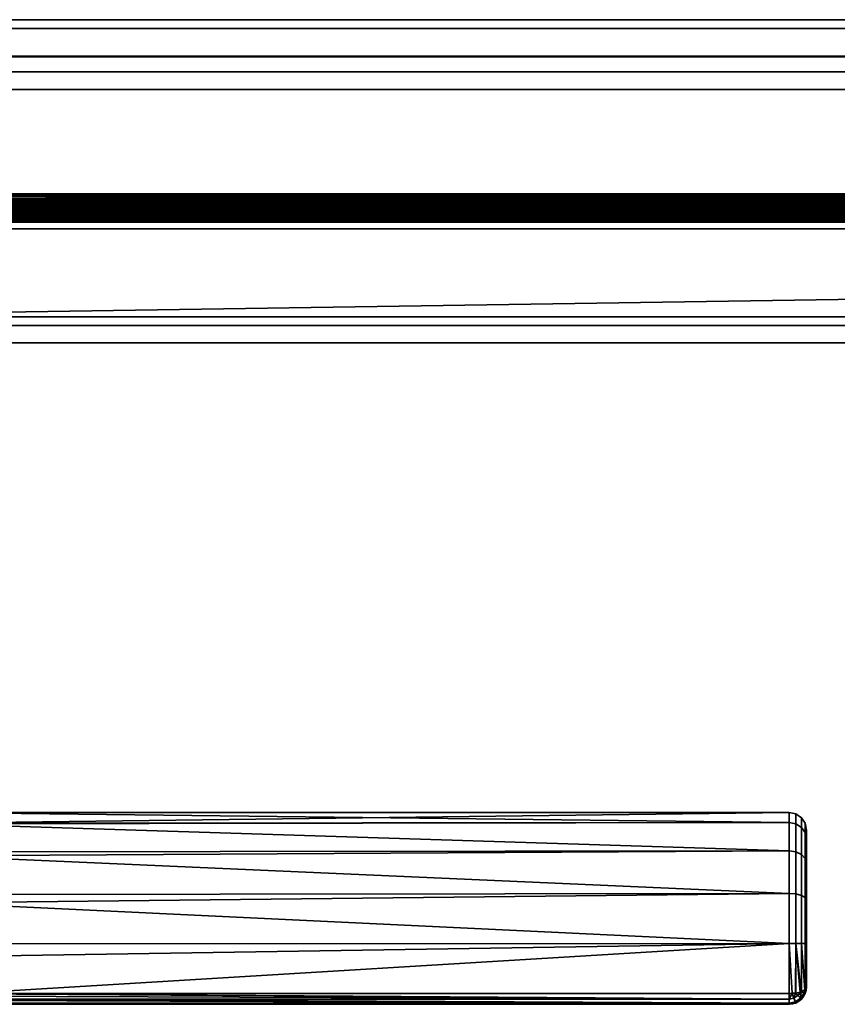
# Model space of a CAD drawing. Header units: millimetres. Extents: x -490 to 6690, y -115 to 132.
# Tile 256 of 256: x 1231 to 1325, y -115 to -2. Entities that reach past the tile are written whole.
import ezdxf

# ---------------------------------------------------------------- set-up
doc = ezdxf.new("R2010")
doc.units = ezdxf.units.MM
doc.layers.add('151', color=7, linetype='Continuous', true_color=0xffffff)

# ---------------------------------------------------------------- blocks, each defined once
blk = doc.blocks.new('UG_SURFACE_002')
at = {"layer": '151', "color": 252, "linetype": 'Continuous', "lineweight": 35}
for points in [[(2040, -6.2, 2202), (2040, 113.2, 2202), (960, 113.2, 2202), (960, -6.2, 2202)], [(1110, -6.2, 2052), (1110, 113.2, 2052), (1890, 113.2, 2052), (1890, -6.2, 2052)], [(2040, -6.2, 2202), (960, -6.2, 2202), (1110, -6.2, 2052), (1890, -6.2, 2052)]]:
    blk.add_3dface(points, dxfattribs=at)
blk = doc.blocks.new('UG_SURFACE_093')
at = {"layer": '151', "color": 252, "linetype": 'Continuous', "lineweight": 35}
for points in [[(1141, -26, 2017), (1859, -26, 2017), (1859, 0, 2017), (1141, 0, 2017)], [(1141, -2), (1141, 0, 2), (1859, 0, 2), (1859, -2)], [(1141, -26), (1141, -2), (1859, -2), (1859, -26)], [(1832, -3, 1990), (1168, -3, 1990), (1169, -3, 1987.5), (1831, -3, 1987.5)], [(1831, -3, 90.5), (1169, -3, 90.5), (1168, -3, 88), (1832, -3, 88)], [(1168, -3, 88), (1168, -36.1, 88), (1832, -36.1, 88), (1832, -3, 88)], [(1832, -3, 1990), (1832, -36.1, 1990), (1168, -36.1, 1990), (1168, -3, 1990)], [(1169, -3, 1987.5), (1169, -36.1, 1987.5), (1831, -36.1, 1987.5), (1831, -3, 1987.5)], [(1831, -3, 90.5), (1831, -36.1, 90.5), (1169, -36.1, 90.5), (1169, -3, 90.5)], [(1128, -26, 2030), (1872, -26, 2030), (1859, -26, 2017), (1141, -26, 2017)], [(1141, -26), (1859, -26), (1128, -37.1)], [(1859, -26), (1872, -26), (1872, -37.1), (1128, -37.1)], [(1872, -39.1, 2030), (1872, -26, 2030), (1128, -26, 2030), (1128, -39.1, 2030)], [(1832, -36.1, 88), (1168, -36.1, 88), (1169, -36.1, 90.5), (1831, -36.1, 90.5)], [(1831, -36.1, 1987.5), (1169, -36.1, 1987.5), (1168, -36.1, 1990), (1832, -36.1, 1990)], [(1128, -37.1), (1872, -37.1), (1872, -39.1, 2), (1128, -39.1, 2)], [(1872, -39.1, 2), (1872, -39.1, 2030), (1128, -39.1, 2030), (1128, -39.1, 2)]]:
    blk.add_3dface(points, dxfattribs=at)
blk = doc.blocks.new('UG_SURFACE_101')
at = {"layer": '151', "color": 254, "linetype": 'Continuous', "lineweight": 35}
for points in [[(1319, -94.14, 1098.25), (1221, -94.22, 1098.27), (1221, -93, 1104)], [(1319, -93, 1104), (1221, -93, 1104), (1221, -94.22, 1109.73)], [(1221, -94.22, 1109.73), (1319, -94.14, 1109.75), (1319, -93, 1104)], [(1221, -93, 1104), (1319, -93, 1104), (1319, -94.14, 1098.25)], [(1319.77, -94.28, 1109.69), (1319.77, -93.15, 1104), (1319, -93, 1104), (1319, -94.14, 1109.75)], [(1319.77, -93.15, 1104), (1319.77, -94.28, 1098.31), (1319, -94.14, 1098.25), (1319, -93, 1104)], [(1320.41, -94.69, 1109.52), (1320.41, -93.59, 1104), (1319.77, -93.15, 1104), (1319.77, -94.28, 1109.69)], [(1320.41, -93.59, 1104), (1320.41, -94.69, 1098.48), (1319.77, -94.28, 1098.31), (1319.77, -93.15, 1104)], [(1320.85, -95.28, 1109.27), (1320.85, -94.23, 1104), (1320.41, -93.59, 1104), (1320.41, -94.69, 1109.52)], [(1320.85, -94.23, 1104), (1320.85, -95.28, 1098.73), (1320.41, -94.69, 1098.48), (1320.41, -93.59, 1104)], [(1221, -94.3, 1097.9), (1319, -94.14, 1098.25), (1319, -97.4, 1093.38)], [(1319, -94.14, 1109.75), (1221, -94.22, 1109.73), (1221, -94.3, 1110.1)], [(1221, -94.3, 1110.1), (1319, -97.4, 1114.62), (1319, -94.14, 1109.75)], [(1221, -94.3, 1097.9), (1221, -94.22, 1098.27), (1319, -94.14, 1098.25)], [(1319, -97.4, 1093.38), (1221, -97.52, 1093.47), (1221, -94.3, 1097.9)], [(1221, -94.3, 1110.1), (1221, -97.52, 1114.53), (1319, -97.4, 1114.62)], [(1319.77, -97.51, 1114.51), (1319.77, -94.28, 1109.69), (1319, -94.14, 1109.75), (1319, -97.4, 1114.62)], [(1319.77, -94.28, 1098.31), (1319.77, -97.51, 1093.49), (1319, -97.4, 1093.38), (1319, -94.14, 1098.25)], [(1320.41, -97.82, 1114.2), (1320.41, -94.69, 1109.52), (1319.77, -94.28, 1109.69), (1319.77, -97.51, 1114.51)], [(1320.41, -94.69, 1098.48), (1320.41, -97.82, 1093.8), (1319.77, -97.51, 1093.49), (1319.77, -94.28, 1098.31)], [(1320.85, -98.27, 1113.74), (1320.85, -95.28, 1109.27), (1320.41, -94.69, 1109.52), (1320.41, -97.82, 1114.2)], [(1320.85, -95.28, 1098.73), (1320.85, -98.27, 1094.26), (1320.41, -97.82, 1093.8), (1320.41, -94.69, 1098.48)], [(1321, -95.99, 1108.98), (1321, -95, 1104), (1320.85, -94.23, 1104), (1320.85, -95.28, 1109.27)], [(1321, -95, 1104), (1321, -95.99, 1099.02), (1320.85, -95.28, 1098.73), (1320.85, -94.23, 1104)], [(1321, -98.82, 1113.2), (1321, -95.99, 1108.98), (1320.85, -95.28, 1109.27), (1320.85, -98.27, 1113.74)], [(1321, -95.99, 1099.02), (1321, -98.82, 1094.8), (1320.85, -98.27, 1094.26), (1320.85, -95.28, 1098.73)], [(1321, -98.82, 1113.2), (1321, -98.82, 1094.8), (1321, -95.99, 1099.02), (1321, -95, 1104)], [(1321, -95, 1104), (1321, -95.99, 1108.98), (1321, -98.82, 1113.2)], [(1221, -97.96, 1092.85), (1319, -97.4, 1093.38), (1319, -102.28, 1090.13)], [(1319, -102.28, 1117.87), (1319, -97.4, 1114.62), (1221, -97.96, 1115.15)], [(1319, -97.4, 1114.62), (1221, -97.52, 1114.53), (1221, -97.96, 1115.15)], [(1221, -97.96, 1092.85), (1221, -97.52, 1093.47), (1319, -97.4, 1093.38)], [(1319, -102.28, 1090.13), (1221, -102.38, 1090.31), (1221, -97.96, 1092.85)], [(1221, -97.96, 1115.15), (1221, -102.38, 1117.69), (1319, -102.28, 1117.87)], [(1319.77, -102.34, 1117.72), (1319.77, -97.51, 1114.51), (1319, -97.4, 1114.62), (1319, -102.28, 1117.87)], [(1319.77, -97.51, 1093.49), (1319.77, -102.34, 1090.28), (1319, -102.28, 1090.13), (1319, -97.4, 1093.38)], [(1320.41, -102.5, 1117.32), (1320.41, -97.82, 1114.2), (1319.77, -97.51, 1114.51), (1319.77, -102.34, 1117.72)], [(1320.41, -97.82, 1093.8), (1320.41, -102.5, 1090.68), (1319.77, -102.34, 1090.28), (1319.77, -97.51, 1093.49)], [(1320.85, -102.75, 1116.72), (1320.85, -98.27, 1113.74), (1320.41, -97.82, 1114.2), (1320.41, -102.5, 1117.32)], [(1320.85, -98.27, 1094.26), (1320.85, -102.75, 1091.28), (1320.41, -102.5, 1090.68), (1320.41, -97.82, 1093.8)], [(1321, -103.04, 1116.02), (1321, -98.82, 1113.2), (1320.85, -98.27, 1113.74), (1320.85, -102.75, 1116.72)], [(1321, -98.82, 1094.8), (1321, -103.04, 1091.98), (1320.85, -102.75, 1091.28), (1320.85, -98.27, 1094.26)], [(1321, -98.82, 1113.2), (1321, -103.04, 1091.98), (1321, -98.82, 1094.8)], [(1321, -98.82, 1113.2), (1321, -103.04, 1116.02), (1321, -103.04, 1091.98)], [(1221, -103.36, 1089.73), (1319, -102.28, 1090.13), (1319, -108.03, 1089)], [(1319, -108.03, 1119), (1319, -102.28, 1117.87), (1221, -103.36, 1118.27)], [(1319, -102.28, 1117.87), (1221, -102.38, 1117.69), (1221, -103.36, 1118.27)], [(1221, -103.36, 1089.73), (1221, -102.38, 1090.31), (1319, -102.28, 1090.13)], [(1319.77, -108.02, 1118.85), (1319.77, -102.34, 1117.72), (1319, -102.28, 1117.87), (1319, -108.03, 1119)], [(1319.77, -102.34, 1090.28), (1319.77, -108.02, 1089.15), (1319, -108.03, 1089), (1319, -102.28, 1090.13)], [(1320.41, -108.02, 1118.41), (1320.41, -102.5, 1117.32), (1319.77, -102.34, 1117.72), (1319.77, -108.02, 1118.85)], [(1320.41, -102.5, 1090.68), (1320.41, -108.02, 1089.59), (1319.77, -108.02, 1089.15), (1319.77, -102.34, 1090.28)], [(1320.85, -108.02, 1117.77), (1320.85, -102.75, 1116.72), (1320.41, -102.5, 1117.32), (1320.41, -108.02, 1118.41)], [(1320.85, -102.75, 1091.28), (1320.85, -108.02, 1090.23), (1320.41, -108.02, 1089.59), (1320.41, -102.5, 1090.68)], [(1321, -108.02, 1117), (1321, -103.04, 1116.02), (1320.85, -102.75, 1116.72), (1320.85, -108.02, 1117.77)], [(1321, -103.04, 1091.98), (1321, -108.02, 1091), (1320.85, -108.02, 1090.23), (1320.85, -102.75, 1091.28)], [(1319, -108.03, 1089), (1221, -108.05, 1089.24), (1221, -103.36, 1089.73)], [(1221, -103.36, 1118.27), (1221, -108.05, 1118.76), (1319, -108.03, 1119)], [(1321, -103.04, 1116.02), (1321, -113, 1092), (1321, -108.02, 1091), (1321, -103.04, 1091.98)], [(1321, -103.04, 1116.02), (1321, -108.02, 1117), (1321, -113, 1116), (1321, -113, 1092)], [(1319, -108.03, 1119), (1221, -109.57, 1118.92), (1224.35, -113.77, 1117.85)], [(1319, -108.03, 1119), (1221, -108.05, 1118.76), (1221, -109.57, 1118.92)], [(1224.35, -113.77, 1090.15), (1221, -109.57, 1089.08), (1319, -108.03, 1089)], [(1221, -109.57, 1089.08), (1221, -108.05, 1089.24), (1319, -108.03, 1089)], [(1319, -108.03, 1089), (1319, -113.77, 1090.15), (1224.35, -113.77, 1090.15)], [(1224.35, -113.77, 1117.85), (1319, -113.77, 1117.85), (1319, -108.03, 1119)], [(1319, -108.03, 1089), (1319.77, -108.02, 1089.15), (1319.73, -113.71, 1090.29), (1319.34, -113.74, 1090.22)], [(1319.34, -113.74, 1117.78), (1319.73, -113.71, 1117.71), (1319.77, -108.02, 1118.85), (1319, -108.03, 1119)], [(1319, -108.03, 1119), (1319, -113.77, 1117.85), (1319.34, -113.74, 1117.78)], [(1319.34, -113.74, 1090.22), (1319, -113.77, 1090.15), (1319, -108.03, 1089)], [(1319.77, -108.02, 1089.15), (1319.77, -113.71, 1090.29), (1319.73, -113.71, 1090.29)], [(1319.73, -113.71, 1117.71), (1319.77, -113.71, 1117.71), (1319.77, -108.02, 1118.85)], [(1319.77, -108.02, 1089.15), (1320.38, -113.55, 1090.67), (1320.25, -113.59, 1090.59)], [(1319.77, -108.02, 1089.15), (1320.41, -108.02, 1089.59), (1320.41, -113.54, 1090.69), (1320.38, -113.55, 1090.67)], [(1319.77, -108.02, 1118.85), (1319.77, -113.71, 1117.71), (1320.25, -113.59, 1117.41)], [(1320.25, -113.59, 1117.41), (1320.38, -113.55, 1117.33), (1319.77, -108.02, 1118.85)], [(1320.38, -113.55, 1117.33), (1320.41, -113.54, 1117.31), (1320.41, -108.02, 1118.41), (1319.77, -108.02, 1118.85)], [(1320.25, -113.59, 1090.59), (1319.77, -113.71, 1090.29), (1319.77, -108.02, 1089.15)], [(1320.41, -108.02, 1089.59), (1320.85, -108.02, 1090.23), (1320.85, -113.29, 1091.29), (1320.81, -113.32, 1091.24)], [(1320.41, -108.02, 1118.41), (1320.41, -113.54, 1117.31), (1320.81, -113.32, 1116.76)], [(1320.81, -113.32, 1116.76), (1320.85, -113.29, 1116.71), (1320.85, -108.02, 1117.77), (1320.41, -108.02, 1118.41)], [(1320.81, -113.32, 1091.24), (1320.41, -113.54, 1090.69), (1320.41, -108.02, 1089.59)], [(1321, -113, 1116), (1321, -108.02, 1117), (1320.85, -108.02, 1117.77), (1320.85, -113.29, 1116.71)], [(1321, -108.02, 1091), (1321, -113, 1092), (1320.85, -113.29, 1091.29), (1320.85, -108.02, 1090.23)], [(1320.85, -113.75, 1116), (1321, -113, 1116), (1320.85, -113.29, 1116.71)], [(1320.85, -113.29, 1091.29), (1321, -113, 1092), (1320.85, -113.75, 1092)], [(1320.85, -113.75, 1092), (1321, -113, 1092), (1321, -113, 1116), (1320.85, -113.75, 1116)], [(1224.29, -114.07, 1117.69), (1224.21, -114.4, 1117.39), (1319, -114.41, 1117.41)], [(1319, -114.41, 1090.58), (1224.21, -114.4, 1090.61), (1224.29, -114.07, 1090.31)], [(1319, -114.41, 1117.41), (1224.35, -113.78, 1117.84), (1224.29, -114.07, 1117.69)], [(1224.29, -114.07, 1090.31), (1224.35, -113.78, 1090.16), (1319, -114.41, 1090.58)], [(1319, -114.41, 1117.41), (1319, -114.41, 1117.42), (1224.35, -113.77, 1117.85)], [(1224.35, -113.77, 1117.85), (1224.35, -113.78, 1117.84), (1319, -114.41, 1117.41)], [(1319, -114.41, 1117.42), (1319, -113.77, 1117.85), (1224.35, -113.77, 1117.85)], [(1319, -114.41, 1090.58), (1224.35, -113.78, 1090.16), (1224.35, -113.77, 1090.15)], [(1224.35, -113.77, 1090.15), (1319, -113.77, 1090.15), (1319, -114.41, 1090.58)], [(1319, -114.41, 1117.42), (1319.54, -114.3, 1117.42), (1319.34, -113.74, 1117.78)], [(1319.34, -113.74, 1117.78), (1319, -113.77, 1117.85), (1319, -114.41, 1117.42)], [(1319, -114.41, 1090.58), (1319, -113.77, 1090.15), (1319.34, -113.74, 1090.22)], [(1319.34, -113.74, 1090.22), (1319.54, -114.3, 1090.58), (1319, -114.41, 1090.58)], [(1319.73, -113.71, 1117.71), (1319.34, -113.74, 1117.78), (1319.54, -114.3, 1117.42)], [(1319.54, -114.3, 1090.58), (1319.34, -113.74, 1090.22), (1319.73, -113.71, 1090.29)], [(1319.54, -114.3, 1117.42), (1320, -113.99, 1117.42), (1319.73, -113.71, 1117.71)], [(1319.73, -113.71, 1090.29), (1320, -113.99, 1090.58), (1319.54, -114.3, 1090.58)], [(1320, -113.99, 1117.42), (1319.54, -114.3, 1117.42), (1319.71, -114.7, 1116.77), (1320.31, -114.3, 1116.77)], [(1320.31, -114.3, 1091.23), (1319.71, -114.7, 1091.23), (1319.54, -114.3, 1090.58), (1320, -113.99, 1090.58)], [(1319.77, -113.71, 1117.71), (1319.73, -113.71, 1117.71), (1320, -113.99, 1117.42)], [(1320, -113.99, 1090.58), (1319.73, -113.71, 1090.29), (1319.77, -113.71, 1090.29)], [(1320, -113.99, 1117.42), (1320.25, -113.59, 1117.41), (1319.77, -113.71, 1117.71)], [(1319.77, -113.71, 1090.29), (1320.25, -113.59, 1090.59), (1320, -113.99, 1090.58)], [(1320.25, -113.59, 1117.41), (1320, -113.99, 1117.42), (1320.31, -114.3, 1116.77)], [(1320.31, -114.3, 1091.23), (1320, -113.99, 1090.58), (1320.25, -113.59, 1090.59)], [(1320.31, -114.3, 1116.77), (1320.38, -113.55, 1117.33), (1320.25, -113.59, 1117.41)], [(1320.25, -113.59, 1090.59), (1320.38, -113.55, 1090.67), (1320.31, -114.3, 1091.23)], [(1320.31, -114.3, 1116.77), (1320.71, -113.69, 1116.77), (1320.38, -113.55, 1117.33)], [(1320.38, -113.55, 1090.67), (1320.71, -113.69, 1091.23), (1320.31, -114.3, 1091.23)], [(1320.71, -113.69, 1116.77), (1320.31, -114.3, 1116.77), (1320.42, -114.41, 1116), (1320.85, -113.76, 1116)], [(1320.85, -113.76, 1092), (1320.42, -114.41, 1092), (1320.31, -114.3, 1091.23), (1320.71, -113.69, 1091.23)], [(1320.41, -113.54, 1117.31), (1320.38, -113.55, 1117.33), (1320.71, -113.69, 1116.77)], [(1320.71, -113.69, 1091.23), (1320.38, -113.55, 1090.67), (1320.41, -113.54, 1090.69)], [(1320.71, -113.69, 1116.77), (1320.81, -113.32, 1116.76), (1320.41, -113.54, 1117.31)], [(1320.41, -113.54, 1090.69), (1320.81, -113.32, 1091.24), (1320.71, -113.69, 1091.23)], [(1320.42, -114.41, 1092), (1320.85, -113.76, 1092), (1320.85, -113.76, 1116), (1320.42, -114.41, 1116)], [(1320.71, -113.69, 1116.77), (1320.85, -113.75, 1116), (1320.85, -113.29, 1116.71)], [(1320.85, -113.29, 1116.71), (1320.81, -113.32, 1116.76), (1320.71, -113.69, 1116.77)], [(1320.71, -113.69, 1091.23), (1320.81, -113.32, 1091.24), (1320.85, -113.29, 1091.29)], [(1320.85, -113.29, 1091.29), (1320.85, -113.75, 1092), (1320.71, -113.69, 1091.23)], [(1320.85, -113.76, 1116), (1320.85, -113.75, 1116), (1320.71, -113.69, 1116.77)], [(1320.71, -113.69, 1091.23), (1320.85, -113.75, 1092), (1320.85, -113.76, 1092)], [(1320.85, -113.75, 1116), (1320.85, -113.76, 1116), (1320.85, -113.76, 1092), (1320.85, -113.75, 1092)], [(1224.07, -114.89, 1116.66), (1224, -115, 1116), (1319, -115, 1116)], [(1319, -115, 1092), (1224, -115, 1092), (1224.07, -114.89, 1091.34)], [(1319, -115, 1092), (1319, -115, 1116), (1224, -115, 1115.95), (1224, -115, 1092.05)], [(1319, -115, 1116), (1224, -115, 1116), (1224, -115, 1115.95)], [(1224, -115, 1092.05), (1224, -115, 1092), (1319, -115, 1092)], [(1319, -115, 1116), (1224.08, -114.85, 1116.72), (1224.07, -114.89, 1116.66)], [(1224.07, -114.89, 1091.34), (1224.08, -114.85, 1091.28), (1319, -115, 1092)], [(1224.09, -114.83, 1116.76), (1224.08, -114.85, 1116.72), (1319, -115, 1116)], [(1319, -115, 1092), (1224.08, -114.85, 1091.28), (1224.09, -114.83, 1091.24)], [(1224.17, -114.57, 1117.24), (1224.09, -114.83, 1116.76), (1319, -114.85, 1116.76)], [(1319, -114.85, 1091.23), (1224.09, -114.83, 1091.24), (1224.17, -114.57, 1090.76)], [(1319, -115, 1116), (1319, -114.85, 1116.76), (1224.09, -114.83, 1116.76)], [(1319, -114.85, 1091.23), (1319, -114.85, 1091.24), (1224.09, -114.83, 1091.24)], [(1224.09, -114.83, 1091.24), (1319, -114.85, 1091.24), (1319, -115, 1092)], [(1319, -114.85, 1116.76), (1224.21, -114.42, 1117.38), (1224.17, -114.57, 1117.24)], [(1224.17, -114.57, 1090.76), (1224.21, -114.42, 1090.62), (1319, -114.85, 1091.23)], [(1319, -114.85, 1116.76), (1319, -114.85, 1116.77), (1224.21, -114.4, 1117.39)], [(1224.21, -114.4, 1117.39), (1224.21, -114.42, 1117.38), (1319, -114.85, 1116.76)], [(1319, -114.85, 1116.77), (1319, -114.41, 1117.41), (1224.21, -114.4, 1117.39)], [(1319, -114.85, 1091.23), (1224.21, -114.42, 1090.62), (1224.21, -114.4, 1090.61)], [(1224.21, -114.4, 1090.61), (1319, -114.41, 1090.59), (1319, -114.85, 1091.23)], [(1319, -114.41, 1090.58), (1319, -114.41, 1090.59), (1224.21, -114.4, 1090.61)], [(1319.54, -114.3, 1117.42), (1319, -114.41, 1117.42), (1319, -114.41, 1117.41)], [(1319, -114.41, 1117.41), (1319, -114.85, 1116.77), (1319.71, -114.7, 1116.77), (1319.54, -114.3, 1117.42)], [(1319.54, -114.3, 1090.58), (1319.71, -114.7, 1091.23), (1319, -114.85, 1091.23), (1319, -114.41, 1090.59)], [(1319, -114.41, 1090.59), (1319, -114.41, 1090.58), (1319.54, -114.3, 1090.58)], [(1319.71, -114.7, 1116.77), (1319, -114.85, 1116.76), (1319, -115, 1116), (1319.77, -114.85, 1116)], [(1319.71, -114.7, 1116.77), (1319, -114.85, 1116.77), (1319, -114.85, 1116.76)], [(1319.77, -114.85, 1092), (1319, -115, 1092), (1319, -114.85, 1091.24), (1319.71, -114.7, 1091.23)], [(1319, -114.85, 1091.24), (1319, -114.85, 1091.23), (1319.71, -114.7, 1091.23)], [(1319.77, -114.85, 1092), (1319.77, -114.85, 1116), (1319, -115, 1116), (1319, -115, 1092)], [(1320.31, -114.3, 1116.77), (1319.71, -114.7, 1116.77), (1319.77, -114.85, 1116), (1320.41, -114.41, 1116)], [(1320.41, -114.41, 1092), (1319.77, -114.85, 1092), (1319.71, -114.7, 1091.23), (1320.31, -114.3, 1091.23)], [(1319.77, -114.85, 1116), (1319.77, -114.85, 1116), (1319.71, -114.7, 1116.77)], [(1319.71, -114.7, 1091.23), (1319.77, -114.85, 1092), (1319.77, -114.85, 1092)], [(1319.77, -114.85, 1092), (1320.41, -114.41, 1092), (1320.41, -114.41, 1116), (1319.77, -114.85, 1116)], [(1320.41, -114.41, 1116), (1320.42, -114.41, 1116), (1320.31, -114.3, 1116.77)], [(1320.31, -114.3, 1091.23), (1320.42, -114.41, 1092), (1320.41, -114.41, 1092)], [(1320.42, -114.41, 1116), (1320.41, -114.41, 1116), (1320.41, -114.41, 1092), (1320.42, -114.41, 1092)]]:
    blk.add_3dface(points, dxfattribs=at)
blk = doc.blocks.new('UG_SURFACE_114')
at = {"layer": '151', "color": 41, "linetype": 'Continuous', "lineweight": 35}
for points in [[(1938.25, -25, 2095.25), (1938.25, -10, 2095.25), (1061.75, -10, 2095.25), (1061.75, -25, 2095.25)], [(1938.25, -10, 2095.25), (1868.25, -10, 2025.25), (1131.75, -10, 2025.25), (1061.75, -10, 2095.25)], [(1868.25, -10, 2025.25), (1868.25, -25, 2025.25), (1131.75, -25, 2025.25), (1131.75, -10, 2025.25)], [(1868.25, -25, 2025.25), (1938.25, -25, 2095.25), (1061.75, -25, 2095.25), (1131.75, -25, 2025.25)]]:
    blk.add_3dface(points, dxfattribs=at)
blk = doc.blocks.new('UG_SURFACE_115')
at = {"layer": '151', "color": 14, "linetype": 'Continuous', "lineweight": 35}
for points in [[(1943.25, -6.25, 2100.25), (1938.25, -6.25, 2095.25), (1061.75, -6.25, 2095.25), (1056.75, -6.25, 2100.25)], [(1943.25, -22, 2100.25), (1943.25, -6.25, 2100.25), (1056.75, -6.25, 2100.25), (1056.75, -22, 2100.25)], [(1061.75, -6.25, 2095.25), (1938.25, -6.25, 2095.25), (1938.25, -25, 2095.25), (1061.75, -25, 2095.25)], [(1943.25, -22, 2100.25), (1056.75, -22, 2100.25), (1056.78, -22.23, 2100.22)], [(1056.78, -22.23, 2100.22), (1943.23, -22.24, 2100.23), (1943.25, -22, 2100.25)], [(1943.2, -22.57, 2100.2), (1056.78, -22.23, 2100.22), (1056.85, -22.79, 2100.15)], [(1943.2, -22.57, 2100.2), (1943.23, -22.24, 2100.23), (1056.78, -22.23, 2100.22)], [(1943.2, -22.57, 2100.2), (1056.85, -22.79, 2100.15), (1056.97, -23.07, 2100.03)], [(1056.97, -23.07, 2100.03), (1943.03, -23.08, 2100.03), (1943.2, -22.57, 2100.2)], [(1943.03, -23.08, 2100.03), (1056.97, -23.07, 2100.03), (1057.14, -23.47, 2099.86)], [(1942.95, -23.3, 2099.95), (1943.03, -23.08, 2100.03), (1057.14, -23.47, 2099.86)], [(1942.95, -23.3, 2099.95), (1057.14, -23.47, 2099.86), (1057.43, -23.84, 2099.57)], [(1057.43, -23.84, 2099.57), (1942.58, -23.86, 2099.58), (1942.95, -23.3, 2099.95)], [(1942.46, -24.03, 2099.46), (1057.43, -23.84, 2099.57), (1057.73, -24.22, 2099.27)], [(1942.46, -24.03, 2099.46), (1942.58, -23.86, 2099.58), (1057.43, -23.84, 2099.57)], [(1942.46, -24.03, 2099.46), (1057.73, -24.22, 2099.27), (1058.1, -24.44, 2098.9)], [(1058.1, -24.44, 2098.9), (1941.9, -24.46, 2098.9), (1942.46, -24.03, 2099.46)], [(1941.9, -24.46, 2098.9), (1058.1, -24.44, 2098.9), (1058.74, -24.83, 2098.26)], [(1941.61, -24.67, 2098.61), (1941.9, -24.46, 2098.9), (1058.74, -24.83, 2098.26)], [(1941.61, -24.67, 2098.61), (1058.74, -24.83, 2098.26), (1058.89, -24.85, 2098.11)], [(1058.89, -24.85, 2098.11), (1941.11, -24.79, 2098.11), (1941.61, -24.67, 2098.61)], [(1941.11, -24.79, 2098.11), (1058.89, -24.85, 2098.11), (1059.75, -25, 2097.25)], [(1059.75, -25, 2097.25), (1940.25, -25, 2097.25), (1941.11, -24.79, 2098.11)], [(1938.25, -25, 2095.25), (1940.25, -25, 2097.25), (1059.75, -25, 2097.25), (1061.75, -25, 2095.25)]]:
    blk.add_3dface(points, dxfattribs=at)
blk = doc.blocks.new('UG_SURFACE_116')
at = {"layer": '151', "color": 14, "linetype": 'Continuous', "lineweight": 35}
for points in [[(1867.3, -10, 2024.3), (1867.3, 19, 2024.3), (1132.7, 19, 2024.3), (1132.7, -10, 2024.3)], [(1863.25, 16.25, 2020.25), (1863.25, -22, 2020.25), (1136.75, -22, 2020.25), (1136.75, 16.25, 2020.25)], [(1868.25, -25, 2025.25), (1868.25, -10, 2025.25), (1131.75, -10, 2025.25), (1131.75, -25, 2025.25)], [(1868.25, -10, 2025.25), (1867.3, -10, 2024.3), (1132.7, -10, 2024.3), (1131.75, -10, 2025.25)], [(1863.35, -22.79, 2020.35), (1136.6, -22.85, 2020.4), (1136.7, -22.57, 2020.3)], [(1136.7, -22.57, 2020.3), (1863.25, -22, 2020.25), (1863.35, -22.79, 2020.35)], [(1136.7, -22.57, 2020.3), (1136.75, -22, 2020.25), (1863.25, -22, 2020.25)], [(1135.96, -24.03, 2021.04), (1136.23, -23.63, 2020.77), (1863.77, -23.64, 2020.77)], [(1135.96, -24.03, 2021.04), (1863.77, -23.64, 2020.77), (1864.23, -24.22, 2021.23)], [(1863.64, -23.47, 2020.64), (1136.23, -23.63, 2020.77), (1136.45, -23.3, 2020.55)], [(1863.64, -23.47, 2020.64), (1863.77, -23.64, 2020.77), (1136.23, -23.63, 2020.77)], [(1136.45, -23.3, 2020.55), (1136.6, -22.85, 2020.4), (1863.39, -22.86, 2020.39)], [(1136.45, -23.3, 2020.55), (1863.39, -22.86, 2020.39), (1863.64, -23.47, 2020.64)], [(1863.35, -22.79, 2020.35), (1863.39, -22.86, 2020.39), (1136.6, -22.85, 2020.4)], [(1865.24, -24.83, 2022.24), (1133.98, -24.94, 2023.02), (1134.83, -24.74, 2022.17)], [(1865.24, -24.83, 2022.24), (1866.01, -24.96, 2023.01), (1133.98, -24.94, 2023.02)], [(1865.17, -24.78, 2022.17), (1134.83, -24.74, 2022.17), (1135.11, -24.67, 2021.89)], [(1134.83, -24.74, 2022.17), (1865.17, -24.78, 2022.17), (1865.24, -24.83, 2022.24)], [(1135.11, -24.67, 2021.89), (1135.61, -24.29, 2021.39), (1864.38, -24.31, 2021.38)], [(1135.11, -24.67, 2021.89), (1864.38, -24.31, 2021.38), (1865.17, -24.78, 2022.17)], [(1864.23, -24.22, 2021.23), (1135.61, -24.29, 2021.39), (1135.96, -24.03, 2021.04)], [(1864.23, -24.22, 2021.23), (1864.38, -24.31, 2021.38), (1135.61, -24.29, 2021.39)], [(1866.25, -25, 2023.25), (1868.25, -25, 2025.25), (1131.75, -25, 2025.25), (1133.75, -25, 2023.25)], [(1133.75, -25, 2023.25), (1133.98, -24.94, 2023.02), (1866.01, -24.96, 2023.01)], [(1866.01, -24.96, 2023.01), (1866.25, -25, 2023.25), (1133.75, -25, 2023.25)]]:
    blk.add_3dface(points, dxfattribs=at)
blk = doc.blocks.new('UG_SURFACE_117')
at = {"layer": '151', "color": 7, "linetype": 'Continuous', "lineweight": 35}
for points in [[(1136.75, 16, 2020.25), (1136.75, -22, 2020.25), (1863.25, -22, 2020.25), (1863.25, 16, 2020.25)], [(1863, 16, 2020), (1863, -22, 2020), (1137, -22, 2020), (1137, 16, 2020)], [(1943.5, -22, 2100.5), (1943.5, -6.25, 2100.5), (1056.5, -6.25, 2100.5), (1056.5, -22, 2100.5)], [(1943.25, -6.25, 2100.25), (1056.75, -6.25, 2100.25), (1056.5, -6.25, 2100.5), (1943.5, -6.25, 2100.5)], [(1056.75, -22, 2100.25), (1056.75, -6.25, 2100.25), (1943.25, -6.25, 2100.25), (1943.25, -22, 2100.25)], [(1943.5, -22, 2100.5), (1056.5, -22, 2100.5), (1056.53, -22.25, 2100.47)], [(1056.53, -22.25, 2100.47), (1943.48, -22.26, 2100.48), (1943.5, -22, 2100.5)], [(1943.44, -22.62, 2100.44), (1056.53, -22.25, 2100.47), (1056.61, -22.85, 2100.39)], [(1943.44, -22.62, 2100.44), (1943.48, -22.26, 2100.48), (1056.53, -22.25, 2100.47)], [(1056.75, -22, 2100.25), (1943.25, -22, 2100.25), (1943.2, -22.57, 2100.2)], [(1056.85, -22.79, 2100.15), (1056.75, -22, 2100.25), (1943.2, -22.57, 2100.2)], [(1056.98, -23.09, 2100.02), (1056.85, -22.79, 2100.15), (1943.2, -22.57, 2100.2)], [(1943.2, -22.57, 2100.2), (1943.02, -23.09, 2100.02), (1056.98, -23.09, 2100.02)], [(1136.7, -22.57, 2020.3), (1136.52, -23.09, 2020.48), (1863.48, -23.09, 2020.48)], [(1863.35, -22.79, 2020.35), (1136.75, -22, 2020.25), (1136.7, -22.57, 2020.3)], [(1136.7, -22.57, 2020.3), (1863.48, -23.09, 2020.48), (1863.35, -22.79, 2020.35)], [(1863.35, -22.79, 2020.35), (1863.25, -22, 2020.25), (1136.75, -22, 2020.25)], [(1136.94, -22.62, 2020.06), (1863, -22, 2020), (1863.11, -22.85, 2020.11)], [(1136.94, -22.62, 2020.06), (1137, -22, 2020), (1863, -22, 2020)], [(1943.44, -22.62, 2100.44), (1056.61, -22.85, 2100.39), (1056.74, -23.16, 2100.26)], [(1056.74, -23.16, 2100.26), (1943.26, -23.17, 2100.26), (1943.44, -22.62, 2100.44)], [(1943.26, -23.17, 2100.26), (1056.74, -23.16, 2100.26), (1056.92, -23.6, 2100.08)], [(1943.18, -23.41, 2100.18), (1943.26, -23.17, 2100.26), (1056.92, -23.6, 2100.08)], [(1943.18, -23.41, 2100.18), (1056.92, -23.6, 2100.08), (1057.24, -24, 2099.76)], [(1057.14, -23.47, 2099.86), (1056.98, -23.09, 2100.02), (1943.02, -23.09, 2100.02)], [(1057.14, -23.47, 2099.86), (1943.02, -23.09, 2100.02), (1942.95, -23.3, 2099.95)], [(1942.95, -23.3, 2099.95), (1942.46, -24.03, 2099.46), (1057.14, -23.47, 2099.86)], [(1057.14, -23.47, 2099.86), (1942.46, -24.03, 2099.46), (1942.36, -24.1, 2099.36)], [(1942.36, -24.1, 2099.36), (1057.64, -24.1, 2099.36), (1057.14, -23.47, 2099.86)], [(1057.24, -24, 2099.76), (1942.77, -24.01, 2099.77), (1943.18, -23.41, 2100.18)], [(1864.14, -24.1, 2021.14), (1136.45, -23.3, 2020.55), (1135.96, -24.03, 2021.04)], [(1863.42, -23.6, 2020.42), (1136.44, -23.77, 2020.56), (1136.68, -23.41, 2020.32)], [(1863.42, -23.6, 2020.42), (1863.56, -23.77, 2020.56), (1136.44, -23.77, 2020.56)], [(1863.64, -23.47, 2020.64), (1136.52, -23.09, 2020.48), (1136.45, -23.3, 2020.55)], [(1136.45, -23.3, 2020.55), (1864.14, -24.1, 2021.14), (1863.64, -23.47, 2020.64)], [(1863.64, -23.47, 2020.64), (1863.48, -23.09, 2020.48), (1136.52, -23.09, 2020.48)], [(1136.68, -23.41, 2020.32), (1136.84, -22.92, 2020.16), (1863.15, -22.93, 2020.15)], [(1136.68, -23.41, 2020.32), (1863.15, -22.93, 2020.15), (1863.42, -23.6, 2020.42)], [(1863.11, -22.85, 2020.11), (1136.84, -22.92, 2020.16), (1136.94, -22.62, 2020.06)], [(1863.11, -22.85, 2020.11), (1863.15, -22.93, 2020.15), (1136.84, -22.92, 2020.16)], [(1942.64, -24.2, 2099.64), (1057.24, -24, 2099.76), (1057.56, -24.4, 2099.44)], [(1942.64, -24.2, 2099.64), (1942.77, -24.01, 2099.77), (1057.24, -24, 2099.76)], [(1942.64, -24.2, 2099.64), (1057.56, -24.4, 2099.44), (1057.97, -24.65, 2099.03)], [(1057.64, -24.1, 2099.36), (1942.36, -24.1, 2099.36), (1941.61, -24.67, 2098.61)], [(1057.73, -24.22, 2099.27), (1057.64, -24.1, 2099.36), (1941.61, -24.67, 2098.61)], [(1057.73, -24.22, 2099.27), (1941.61, -24.67, 2098.61), (1941.35, -24.74, 2098.35)], [(1941.35, -24.74, 2098.35), (1058.65, -24.77, 2098.35), (1057.73, -24.22, 2099.27)], [(1057.97, -24.65, 2099.03), (1942.03, -24.66, 2099.03), (1942.64, -24.2, 2099.64)], [(1942.03, -24.66, 2099.03), (1057.97, -24.65, 2099.03), (1058.66, -25.06, 2098.34)], [(1058.74, -24.83, 2098.26), (1058.65, -24.77, 2098.35), (1941.35, -24.74, 2098.35)], [(1941.72, -24.9, 2098.72), (1942.03, -24.66, 2099.03), (1058.66, -25.06, 2098.34)], [(1059.75, -25, 2097.25), (1058.74, -24.83, 2098.26), (1941.35, -24.74, 2098.35)], [(1941.35, -24.74, 2098.35), (1940.25, -25, 2097.25), (1059.75, -25, 2097.25)], [(1865.24, -24.83, 2022.24), (1134.85, -24.74, 2022.15), (1133.75, -25, 2023.25)], [(1133.75, -25, 2023.25), (1866.25, -25, 2023.25), (1865.24, -24.83, 2022.24)], [(1135.11, -24.67, 2021.89), (1134.85, -24.74, 2022.15), (1865.15, -24.77, 2022.15)], [(1865.24, -24.83, 2022.24), (1865.15, -24.77, 2022.15), (1134.85, -24.74, 2022.15)], [(1864.23, -24.22, 2021.23), (1135.87, -24.1, 2021.13), (1135.11, -24.67, 2021.89)], [(1135.11, -24.67, 2021.89), (1865.15, -24.77, 2022.15), (1864.23, -24.22, 2021.23)], [(1135.22, -24.9, 2021.78), (1135.77, -24.48, 2021.23), (1864.22, -24.5, 2021.22)], [(1135.22, -24.9, 2021.78), (1864.22, -24.5, 2021.22), (1865.08, -25.01, 2022.08)], [(1864.06, -24.4, 2021.06), (1135.77, -24.48, 2021.23), (1136.14, -24.2, 2020.86)], [(1864.06, -24.4, 2021.06), (1864.22, -24.5, 2021.22), (1135.77, -24.48, 2021.23)], [(1135.96, -24.03, 2021.04), (1135.87, -24.1, 2021.13), (1864.14, -24.1, 2021.14)], [(1864.23, -24.22, 2021.23), (1864.14, -24.1, 2021.14), (1135.87, -24.1, 2021.13)], [(1136.14, -24.2, 2020.86), (1863.56, -23.77, 2020.56), (1864.06, -24.4, 2021.06)], [(1136.14, -24.2, 2020.86), (1136.44, -23.77, 2020.56), (1863.56, -23.77, 2020.56)], [(1941.72, -24.9, 2098.72), (1058.66, -25.06, 2098.34), (1058.81, -25.09, 2098.19)], [(1058.81, -25.09, 2098.19), (1941.18, -25.03, 2098.18), (1941.72, -24.9, 2098.72)], [(1941.18, -25.03, 2098.18), (1058.81, -25.09, 2098.19), (1059.75, -25.25, 2097.25)], [(1866.25, -25, 2023.25), (1133.75, -25, 2023.25), (1059.75, -25, 2097.25), (1940.25, -25, 2097.25)], [(1059.75, -25.25, 2097.25), (1940.25, -25.25, 2097.25), (1941.18, -25.03, 2098.18)], [(1866.25, -25.25, 2023.25), (1940.25, -25.25, 2097.25), (1059.75, -25.25, 2097.25), (1133.75, -25.25, 2023.25)], [(1133.75, -25.25, 2023.25), (1134, -25.19, 2023), (1865.99, -25.21, 2022.99)], [(1865.99, -25.21, 2022.99), (1866.25, -25.25, 2023.25), (1133.75, -25.25, 2023.25)], [(1865.16, -25.06, 2022.16), (1134, -25.19, 2023), (1134.92, -24.97, 2022.08)], [(1865.16, -25.06, 2022.16), (1865.99, -25.21, 2022.99), (1134, -25.19, 2023)], [(1865.08, -25.01, 2022.08), (1134.92, -24.97, 2022.08), (1135.22, -24.9, 2021.78)], [(1134.92, -24.97, 2022.08), (1865.08, -25.01, 2022.08), (1865.16, -25.06, 2022.16)]]:
    blk.add_3dface(points, dxfattribs=at)
blk = doc.blocks.new('UG_SURFACE_143')
at = {"layer": '151', "color": 254, "linetype": 'Continuous', "lineweight": 35}
for points in [[(1873.25, 111.75, 2030.25), (1126.75, 111.75, 2030.25), (1126.75, -10, 2030.25), (1873.25, -10, 2030.25)], [(1867.5, 21, 2024.5), (1867.5, -8, 2024.5), (1132.5, -8, 2024.5), (1132.5, 21, 2024.5)], [(1867.5, -8, 2024.5), (1869.5, -10, 2026.5), (1130.5, -10, 2026.5), (1132.5, -8, 2024.5)], [(1873.25, -10, 2030.25), (1126.75, -10, 2030.25), (1130.5, -10, 2026.5), (1869.5, -10, 2026.5)]]:
    blk.add_3dface(points, dxfattribs=at)

msp = doc.modelspace()

# ---------------------------------------------------------------- linework, layer by layer
at = {"layer": '151', "color": 253, "linetype": 'Continuous', "lineweight": -3}
for p, q in [((1141, -2), (1859, -2)), ((1832, -3, 88), (1168, -3, 88)), ((1832, -3, 1990), (1168, -3, 1990)), ((1831, -3, 90.5), (1169, -3, 90.5)), ((1169, -3, 1987.5), (1831, -3, 1987.5)), ((960, -6.2, 2202), (2040, -6.2, 2202)), ((1943.5, -6.25, 2100.5), (1056.5, -6.25, 2100.5)), ((1943.25, -6.25, 2100.25), (1056.75, -6.25, 2100.25)), ((1943.25, -6.25, 2100.25), (1056.75, -6.25, 2100.25)), ((1938.25, -6.25, 2095.25), (1061.75, -6.25, 2095.25)), ((1890, -6.2, 2052), (1110, -6.2, 2052)), ((1867.5, -8, 2024.5), (1132.5, -8, 2024.5)), ((1938.25, -10, 2095.25), (1061.75, -10, 2095.25)), ((1873.25, -10, 2030.25), (1126.75, -10, 2030.25)), ((1869.5, -10, 2026.5), (1130.5, -10, 2026.5)), ((1868.25, -10, 2025.25), (1131.75, -10, 2025.25)), ((1868.25, -10, 2025.25), (1131.75, -10, 2025.25)), ((1867.3, -10, 2024.3), (1132.7, -10, 2024.3)), ((1943.5, -22, 2100.5), (1056.5, -22, 2100.5)), ((1943.25, -22, 2100.25), (1056.75, -22, 2100.25)), ((1863.25, -22, 2020.25), (1136.75, -22, 2020.25)), ((1863.25, -22, 2020.25), (1136.75, -22, 2020.25)), ((1863, -22, 2020), (1137, -22, 2020)), ((1940.25, -25, 2097.25), (1059.75, -25, 2097.25)), ((1940.25, -25, 2097.25), (1059.75, -25, 2097.25)), ((1940.25, -25.25, 2097.25), (1059.75, -25.25, 2097.25)), ((1938.25, -25, 2095.25), (1061.75, -25, 2095.25)), ((1938.25, -25, 2095.25), (1061.75, -25, 2095.25)), ((1868.25, -25, 2025.25), (1131.75, -25, 2025.25)), ((1868.25, -25, 2025.25), (1131.75, -25, 2025.25)), ((1866.25, -25, 2023.25), (1133.75, -25, 2023.25)), ((1866.25, -25.25, 2023.25), (1133.75, -25.25, 2023.25)), ((1872, -26, 2030), (1128, -26, 2030)), ((1859, -26, 2017), (1141, -26, 2017)), ((1832, -36.1, 88), (1168, -36.1, 88)), ((1832, -36.1, 1990), (1168, -36.1, 1990)), ((1169, -36.1, 90.5), (1831, -36.1, 90.5)), ((1831, -36.1, 1987.5), (1169, -36.1, 1987.5)), ((1128, -37.1), (1872, -37.1)), ((1872, -39.1, 2030), (1128, -39.1, 2030)), ((1872, -39.1, 2), (1128, -39.1, 2)), ((1872, -39.1, 2), (1128, -39.1, 2)), ((1321, -113, 1116), (1321, -113, 1092)), ((1224.35, -113.77, 1117.85), (1319, -113.77, 1117.85)), ((1319, -113.77, 1090.15), (1224.35, -113.77, 1090.15)), ((1224, -115, 1092), (1319, -115, 1092)), ((1319, -115, 1116), (1224, -115, 1116)), ((1319, -115, 1092), (1319, -115, 1116))]:
    msp.add_line(p, q, dxfattribs=at)
at = {"layer": '151', "color": 253, "linetype": 'Continuous', "lineweight": -3, "extrusion": (-1, 0, 0)}
msp.add_arc((108, 1104, -1319), 15, 67.3801, 292.6199, dxfattribs=at)
at = {"layer": '151', "color": 253, "linetype": 'Continuous', "lineweight": -3, "extrusion": (1, 0, 0)}
for centre, radius, start, end in [((-108, 1104, 1321), 13, 247.3801, 112.6199), ((-113, 1116, 1319), 2, 112.6199, 180), ((-113, 1092, 1319), 2, 180, 247.3801)]:
    msp.add_arc(centre, radius, start, end, dxfattribs=at)
at = {"layer": '151', "color": 253, "linetype": 'Continuous', "lineweight": -3, "extrusion": (0, 0, -1)}
msp.add_arc((-1319, -113, -1092), 2, 180, 270, dxfattribs=at)
at = {"layer": '151', "color": 253, "linetype": 'Continuous', "lineweight": -3, "extrusion": (0, -0.923077, 0.384615)}
msp.add_arc((1319, 964.54, 524.31), 2, 270, 0, dxfattribs=at)
at = {"layer": '151', "color": 253, "linetype": 'Continuous', "lineweight": -3}
msp.add_arc((1319, -113, 1116), 2, 270, 0, dxfattribs=at)
at = {"layer": '151', "color": 253, "linetype": 'Continuous', "lineweight": -3, "extrusion": (-1.44783e-14, -0.923077, -0.384615)}
msp.add_arc((1319, 1073.62, -324.92), 2, 360, 90, dxfattribs=at)
at = {"layer": '151', "color": 253, "linetype": 'Continuous', "lineweight": -3}
for points in [[(1943.25, -22, 2100.25), (1647.75, -22, 2100.25), (1352.25, -22, 2100.25), (1056.75, -22, 2100.25)], [(1866.25, -25, 2023.25), (1622.08, -25, 2023.25), (1377.92, -25, 2023.25), (1133.75, -25, 2023.25)]]:
    msp.add_open_spline(points, degree=3, dxfattribs=at)

# ---------------------------------------------------------------- block references
for name in ['UG_SURFACE_002', 'UG_SURFACE_143', 'UG_SURFACE_116', 'UG_SURFACE_117', 'UG_SURFACE_093', 'UG_SURFACE_115', 'UG_SURFACE_114', 'UG_SURFACE_101']:
    msp.add_blockref(name, (0, 0), dxfattribs=at)

doc.saveas('drawing.dxf')
